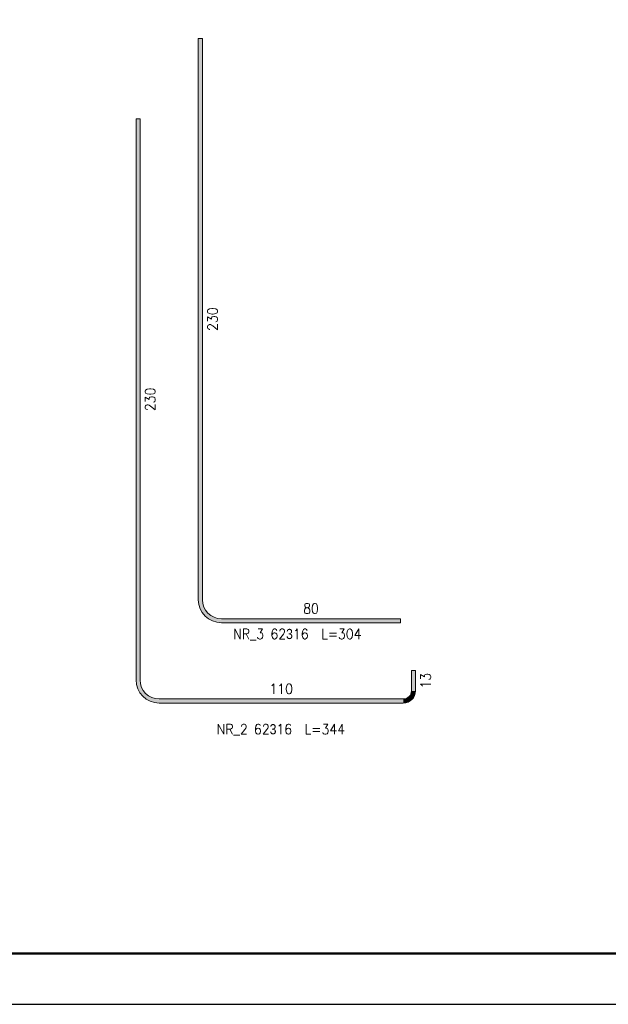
# Model space of a CAD drawing. Extents: x 100057 to 110316, y -200604 to -193150.
# Tile 5 of 9: x 103804 to 106120, y -200604 to -196727. Entities that reach past the tile are written whole.
import ezdxf

# ---------------------------------------------------------------- set-up
doc = ezdxf.new("R2010")
doc.units = 0
doc.header["$LTSCALE"] = 5
doc.header["$MEASUREMENT"] = 0
doc.layers.add('_FORMATKA', color=8, linetype='Continuous', lineweight=15, plot=False)
for name, color, linetype, lineweight in [('_RAMKA', 7, 'Continuous', 35), ('AutoCAD_Structural_Detailing_pręt wyrzucony', 7, 'Continuous', 13), ('PS_DIM', 4, 'Continuous', 13)]:
    doc.layers.add(name, color=color, linetype=linetype, lineweight=lineweight)
doc.styles.add('r-simplex', font='simplex.shx', dxfattribs={"width": 0.9})

# ---------------------------------------------------------------- blocks, each defined once
blk = doc.blocks.new('*U17')
at = {"layer": '_FORMATKA', "lineweight": -3}
blk.add_lwpolyline([(-420, 0), (0, 0), (0, 297), (-420, 297)], close=True, dxfattribs=at)
at = {"layer": '_RAMKA', "lineweight": -3, "const_width": 0.5}
blk.add_lwpolyline([(-390, 10), (-10, 10), (-10, 287), (-390, 287)], close=True, dxfattribs=at)

msp = doc.modelspace()

# ---------------------------------------------------------------- hatches: boundary and pattern name
at = {"layer": 'AutoCAD_Structural_Detailing_pręt wyrzucony'}
for points in [[(104506.57, -196801.56), (104522.57, -196801.56), (104522.57, -199010.56), (104506.57, -199010.56)], [(104261.29, -197117.57), (104277.29, -197117.57), (104277.29, -199326.57), (104261.29, -199326.57)], [(104597.57, -199101.56), (104597.57, -199085.56), (105302.57, -199085.56), (105302.57, -199101.56)], [(105361.29, -199369.57), (105345.29, -199369.57), (105345.29, -199289.57), (105361.29, -199289.57)], [(104352.29, -199417.57), (104352.29, -199401.57), (105313.29, -199401.57), (105313.29, -199417.57)]]:
    msp.add_hatch(color=6, dxfattribs=at).paths.add_polyline_path(points, flags=0)
h = msp.add_hatch(color=6, dxfattribs=at)
edge = h.paths.add_edge_path(flags=0)
edge.add_line((104506.57, -199010.56), (104522.57, -199010.56))
edge.add_arc((104597.57, -199010.56), 75, -180, -90)
edge.add_line((104597.57, -199085.56), (104597.57, -199101.56))
edge.add_arc((104597.57, -199010.56), 91, 180, 270, ccw=False)
h = msp.add_hatch(color=6, dxfattribs=at)
edge = h.paths.add_edge_path(flags=0)
edge.add_line((104261.29, -199326.57), (104277.29, -199326.57))
edge.add_arc((104352.29, -199326.57), 75, -180, -90)
edge.add_line((104352.29, -199401.57), (104352.29, -199417.57))
edge.add_arc((104352.29, -199326.57), 91, 180, 270, ccw=False)
h = msp.add_hatch(color=6, dxfattribs=at)
edge = h.paths.add_edge_path(flags=0)
edge.add_line((105313.29, -199417.57), (105313.29, -199401.57))
edge.add_arc((105313.29, -199369.57), 32, -90, 0)
edge.add_line((105345.29, -199369.57), (105361.29, -199369.57))
edge.add_arc((105313.29, -199369.57), 48, 270, 360, ccw=False)

# ---------------------------------------------------------------- linework, layer by layer
at = {"layer": 'AutoCAD_Structural_Detailing_pręt wyrzucony', "color": 6}
for p, q in [((104506.57, -196801.56), (104506.57, -199010.56)), ((104522.57, -196801.56), (104506.57, -196801.56)), ((104522.57, -196801.56), (104522.57, -199010.56)), ((104261.29, -197117.57), (104261.29, -199326.57)), ((104277.29, -197117.57), (104261.29, -197117.57)), ((104277.29, -197117.57), (104277.29, -199326.57)), ((104597.57, -199085.56), (105302.57, -199085.56)), ((105302.57, -199085.56), (105302.57, -199101.56)), ((104597.57, -199101.56), (105302.57, -199101.56)), ((105345.29, -199369.57), (105345.29, -199289.57)), ((105345.29, -199289.57), (105361.29, -199289.57)), ((105361.29, -199369.57), (105361.29, -199289.57)), ((104352.29, -199401.57), (105313.29, -199401.57)), ((104352.29, -199417.57), (105313.29, -199417.57))]:
    msp.add_line(p, q, dxfattribs=at)
for centre, radius, start, end in [((104597.57, -199010.56), 91, 180, 270), ((104597.57, -199010.56), 75, 180, 270), ((104352.29, -199326.57), 91, 180, 270), ((104352.29, -199326.57), 75, 180, 270), ((105313.29, -199369.57), 32, 270, 360), ((105313.29, -199369.57), 48, 270, 0)]:
    msp.add_arc(centre, radius, start, end, dxfattribs=at)

# ---------------------------------------------------------------- block references
at = {"layer": 'PS_DIM', "xscale": 20, "yscale": 20, "zscale": 20}
msp.add_blockref('*U17', (108576.64, -200603.63), dxfattribs=at)

# ---------------------------------------------------------------- texts
at = {"layer": 'AutoCAD_Structural_Detailing_pręt wyrzucony', "color": 3, "char_height": 40, "attachment_point": 5, "style": 'r-simplex'}
for s, insert, rotation in [('230', (104562.57, -197906.06), 90), ('230', (104317.29, -198222.07), 90), ('80', (104950.07, -199045.56), 0), ('13', (105401.29, -199329.57), 90)]:
    msp.add_mtext(s, dxfattribs=dict(at, insert=insert, rotation=rotation))
for s, insert in [('NR_3 62\\Fdiam;3\\Fsimplex.shx;16  L=304', (104896.27, -199147.44)), ('110', (104832.79, -199361.57)), ('NR_2 62\\Fdiam;3\\Fsimplex.shx;16  L=344', (104831.62, -199522.6))]:
    msp.add_mtext(s, dxfattribs=dict(at, insert=insert))

doc.saveas('drawing.dxf')
